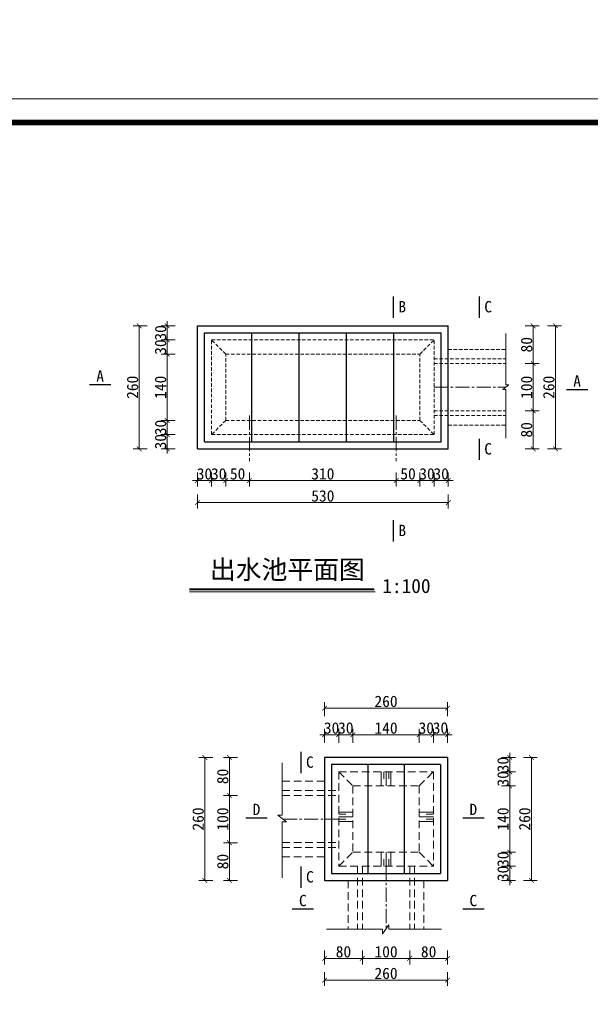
# Model space of a CAD drawing. Extents: x -13074 to 1448651, y 3648755 to 8081248.
# Tile 90 of 173: x 560234 to 560355, y 3858591 to 3858799. Entities that reach past the tile are written whole.
import ezdxf

# ---------------------------------------------------------------- set-up
doc = ezdxf.new("R2010")
doc.units = 0
doc.header["$PDMODE"] = 32
doc.header["$PDSIZE"] = 0.2
doc.linetypes.add('CENTER2', pattern=[1.125, 0.75, -0.125, 0.125, -0.125])
doc.linetypes.add('HIDDEN2', pattern=[0.1875, 0.125, -0.0625])
doc.layers.get('0').update_dxf_attribs({"linetype": 'CONTINUOUS'})
doc.layers.get('Defpoints').update_dxf_attribs({"linetype": 'CONTINUOUS'})
for name, color, linetype, lineweight in [('0.09标注线', 3, 'CONTINUOUS', 9), ('0.13填充', 8, 'CONTINUOUS', 9), ('0.15虚线', 1, 'HIDDEN2', 15), ('0.30粗线', 7, 'CONTINUOUS', 30), ('SHEET', 1, 'CONTINUOUS', 15), ('文字', 7, 'CONTINUOUS', 15), ('新建路', 7, 'CONTINUOUS', 40), ('细实线', 3, 'CONTINUOUS', 20)]:
    doc.layers.add(name, color=color, linetype=linetype, lineweight=lineweight)
doc.layers.add('PUB_DIM', color=3, linetype='CONTINUOUS')
doc.styles.add('-仿宋_GB2312', font='FangSong_GB2312.ttf')
doc.styles.add('TSSD_Dimension', font='tssdeng.shx', dxfattribs={"width": 0.7, "bigfont": '1hztxt.shx'})
doc.dimstyles.new('TSSD_100_100', dxfattribs={"dimtxt": 300, "dimasz": 100, "dimexe": 100, "dimexo": 250, "dimgap": 100, "dimtad": 1, "dimdec": 0, "dimzin": 0, "dimdsep": 46, "dimtxsty": 'TSSD_Dimension', "dimblk": 'ARCHTICK', "dimcen": 0, "dimdle": 100, "dimclrt": 7, "dimadec": 0, "dimazin": 0, "dimtfac": 1, "dimtdec": 0, "dimtix": 1, "dimtmove": 2, "dimatfit": 3, "dimfxl": 1, "dimtolj": 1, "dimtzin": 0, "dimarcsym": 0})
doc.dimstyles.new('zzzz STANDARD', dxfattribs={"dimtxt": 2.3, "dimasz": 1, "dimexe": 1.25, "dimexo": 1.5, "dimgap": 0.2, "dimtad": 1, "dimdec": 0, "dimlfac": 10, "dimzin": 0, "dimdsep": 46, "dimtxsty": '-仿宋_GB2312', "dimblk": 'ARCHTICK', "dimcen": 0.09, "dimadec": 0, "dimazin": 0, "dimtfac": 1, "dimtdec": 0, "dimtix": 1, "dimtmove": 2, "dimatfit": 3, "dimfxl": 1.7, "dimfxlon": 1, "dimtolj": 1, "dimtzin": 0, "dimlwd": 9, "dimlwe": 9, "dimarcsym": 0})

# ---------------------------------------------------------------- blocks, each defined once
blk = doc.blocks.new('_ARCHTICK')
at = {"color": 0, "linetype": 'ByBlock', "const_width": 0.15}
blk.add_lwpolyline([(-0.5, -0.5), (0.5, 0.5)], dxfattribs=at)
blk = doc.blocks.new('*D2038')
at = {"layer": 'Defpoints', "color": 0, "linetype": 'Continuous', "lineweight": 13}
for p in [(560275.02, 3858714.5, -0.5), (560272.02, 3858708.5, -0.5), (560275.02, 3858701.79)]:
    blk.add_point(p, dxfattribs=at)
at = {"layer": '新建路', "color": 0, "linetype": 'Continuous', "lineweight": 9}
for p, q in [((560272.02, 3858703.49), (560272.02, 3858700.54)), ((560275.02, 3858703.49), (560275.02, 3858700.54)), ((560272.02, 3858701.79), (560271.02, 3858701.79)), ((560272.02, 3858701.79), (560275.02, 3858701.79)), ((560275.02, 3858701.79), (560276.02, 3858701.79))]:
    blk.add_line(p, q, dxfattribs=at)
blk.add_blockref('_ARCHTICK', (560272.02, 3858701.79), dxfattribs=at)
at = {"layer": '新建路', "color": 0, "linetype": 'Continuous', "lineweight": 9, "rotation": 180}
blk.add_blockref('_ARCHTICK', (560275.02, 3858701.79), dxfattribs=at)
at = {"layer": '新建路', "color": 0, "linetype": 'Continuous', "lineweight": 13, "insert": (560273.52, 3858703.19), "char_height": 2.4, "attachment_point": 5, "style": '-仿宋_GB2312'}
blk.add_mtext('\\A1;30', dxfattribs=at)
blk = doc.blocks.new('*D2039')
at = {"layer": 'Defpoints', "color": 0, "linetype": 'Continuous', "lineweight": 13}
for p in [(560275.02, 3858714.5, -0.5), (560278.02, 3858711.5, -0.5), (560278.02, 3858701.79)]:
    blk.add_point(p, dxfattribs=at)
at = {"layer": '新建路', "color": 0, "linetype": 'Continuous', "lineweight": 9}
for p, q in [((560275.02, 3858703.49), (560275.02, 3858700.54)), ((560278.02, 3858703.49), (560278.02, 3858700.54)), ((560275.02, 3858701.79), (560274.02, 3858701.79)), ((560275.02, 3858701.79), (560278.02, 3858701.79)), ((560278.02, 3858701.79), (560279.02, 3858701.79))]:
    blk.add_line(p, q, dxfattribs=at)
blk.add_blockref('_ARCHTICK', (560275.02, 3858701.79), dxfattribs=at)
at = {"layer": '新建路', "color": 0, "linetype": 'Continuous', "lineweight": 9, "rotation": 180}
blk.add_blockref('_ARCHTICK', (560278.02, 3858701.79), dxfattribs=at)
at = {"layer": '新建路', "color": 0, "linetype": 'Continuous', "lineweight": 13, "insert": (560276.52, 3858703.19), "char_height": 2.4, "attachment_point": 5, "style": '-仿宋_GB2312'}
blk.add_mtext('\\A1;30', dxfattribs=at)
blk = doc.blocks.new('*D2043')
at = {"layer": 'Defpoints', "color": 0, "linetype": 'Continuous', "lineweight": 13}
for p in [(560322.02, 3858714.5, -0.5), (560319.02, 3858711.5, -0.5), (560322.02, 3858701.79)]:
    blk.add_point(p, dxfattribs=at)
at = {"layer": '新建路', "color": 0, "linetype": 'Continuous', "lineweight": 9}
for p, q in [((560319.02, 3858703.49), (560319.02, 3858700.54)), ((560322.02, 3858703.49), (560322.02, 3858700.54)), ((560319.02, 3858701.79), (560318.02, 3858701.79)), ((560319.02, 3858701.79), (560322.02, 3858701.79)), ((560322.02, 3858701.79), (560323.02, 3858701.79))]:
    blk.add_line(p, q, dxfattribs=at)
blk.add_blockref('_ARCHTICK', (560319.02, 3858701.79), dxfattribs=at)
at = {"layer": '新建路', "color": 0, "linetype": 'Continuous', "lineweight": 9, "rotation": 180}
blk.add_blockref('_ARCHTICK', (560322.02, 3858701.79), dxfattribs=at)
at = {"layer": '新建路', "color": 0, "linetype": 'Continuous', "lineweight": 13, "insert": (560320.52, 3858703.19), "char_height": 2.4, "attachment_point": 5, "style": '-仿宋_GB2312'}
blk.add_mtext('\\A1;30', dxfattribs=at)
blk = doc.blocks.new('*D2044')
at = {"layer": 'Defpoints', "color": 0, "linetype": 'Continuous', "lineweight": 13}
for p in [(560322.02, 3858714.5, -0.5), (560325.02, 3858708.5, -0.5), (560325.02, 3858701.79)]:
    blk.add_point(p, dxfattribs=at)
at = {"layer": '新建路', "color": 0, "linetype": 'Continuous', "lineweight": 9}
for p, q in [((560322.02, 3858703.49), (560322.02, 3858700.54)), ((560325.02, 3858703.49), (560325.02, 3858700.54)), ((560322.02, 3858701.79), (560321.02, 3858701.79)), ((560322.02, 3858701.79), (560325.02, 3858701.79)), ((560325.02, 3858701.79), (560326.02, 3858701.79))]:
    blk.add_line(p, q, dxfattribs=at)
blk.add_blockref('_ARCHTICK', (560322.02, 3858701.79), dxfattribs=at)
at = {"layer": '新建路', "color": 0, "linetype": 'Continuous', "lineweight": 9, "rotation": 180}
blk.add_blockref('_ARCHTICK', (560325.02, 3858701.79), dxfattribs=at)
at = {"layer": '新建路', "color": 0, "linetype": 'Continuous', "lineweight": 13, "insert": (560323.52, 3858703.19), "char_height": 2.4, "attachment_point": 5, "style": '-仿宋_GB2312'}
blk.add_mtext('\\A1;30', dxfattribs=at)
blk = doc.blocks.new('*D2045')
at = {"layer": 'Defpoints', "color": 0, "linetype": 'Continuous', "lineweight": 13}
for p in [(560272.02, 3858708.5, -0.5), (560325.02, 3858708.5, -0.5), (560272.02, 3858697.12)]:
    blk.add_point(p, dxfattribs=at)
at = {"layer": '新建路', "color": 0, "linetype": 'Continuous', "lineweight": 9}
for p, q in [((560272.02, 3858698.82), (560272.02, 3858695.87)), ((560325.02, 3858698.82), (560325.02, 3858695.87)), ((560325.02, 3858697.12), (560272.02, 3858697.12))]:
    blk.add_line(p, q, dxfattribs=at)
at = {"layer": '新建路', "color": 0, "linetype": 'Continuous', "lineweight": 9, "rotation": 180}
blk.add_blockref('_ARCHTICK', (560272.02, 3858697.12), dxfattribs=at)
at = {"layer": '新建路', "color": 0, "linetype": 'Continuous', "lineweight": 9}
blk.add_blockref('_ARCHTICK', (560325.02, 3858697.12), dxfattribs=at)
at = {"layer": '新建路', "color": 0, "linetype": 'Continuous', "lineweight": 13, "insert": (560298.52, 3858698.52), "char_height": 2.4, "attachment_point": 5, "style": '-仿宋_GB2312'}
blk.add_mtext('\\A1;530', dxfattribs=at)
blk = doc.blocks.new('*D2046')
at = {"layer": 'Defpoints', "color": 0, "linetype": 'Continuous', "lineweight": 13}
for p in [(560265.65, 3858711.5), (560278.02, 3858711.5, -0.5), (560272.02, 3858708.5, -0.5)]:
    blk.add_point(p, dxfattribs=at)
at = {"layer": '新建路', "color": 0, "linetype": 'Continuous', "lineweight": 9}
for p, q in [((560265.65, 3858711.5), (560265.65, 3858712.5)), ((560267.34, 3858711.5), (560264.4, 3858711.5)), ((560265.65, 3858708.5), (560265.65, 3858711.5)), ((560267.34, 3858708.5), (560264.4, 3858708.5)), ((560265.65, 3858708.5), (560265.65, 3858707.5))]:
    blk.add_line(p, q, dxfattribs=at)
for p, rotation in [((560265.65, 3858711.5), 270), ((560265.65, 3858708.5), 90)]:
    blk.add_blockref('_ARCHTICK', p, dxfattribs=dict(at, rotation=rotation))
at = {"layer": '新建路', "color": 0, "linetype": 'Continuous', "lineweight": 13, "insert": (560264.25, 3858710), "char_height": 2.4, "attachment_point": 5, "rotation": 90, "style": '-仿宋_GB2312'}
blk.add_mtext('\\A1;30', dxfattribs=at)
blk = doc.blocks.new('*D2047')
at = {"layer": 'Defpoints', "color": 0, "linetype": 'Continuous', "lineweight": 13}
for p in [(560265.65, 3858714.5), (560275.02, 3858714.5, -0.5), (560278.02, 3858711.5, -0.5)]:
    blk.add_point(p, dxfattribs=at)
at = {"layer": '新建路', "color": 0, "linetype": 'Continuous', "lineweight": 9}
for p, q in [((560267.34, 3858714.5), (560264.4, 3858714.5)), ((560265.65, 3858714.5), (560265.65, 3858715.5)), ((560265.65, 3858711.5), (560265.65, 3858714.5)), ((560267.34, 3858711.5), (560264.4, 3858711.5)), ((560265.65, 3858711.5), (560265.65, 3858710.5))]:
    blk.add_line(p, q, dxfattribs=at)
for p, rotation in [((560265.65, 3858714.5), 270), ((560265.65, 3858711.5), 90)]:
    blk.add_blockref('_ARCHTICK', p, dxfattribs=dict(at, rotation=rotation))
at = {"layer": '新建路', "color": 0, "linetype": 'Continuous', "lineweight": 13, "insert": (560264.25, 3858713), "char_height": 2.4, "attachment_point": 5, "rotation": 90, "style": '-仿宋_GB2312'}
blk.add_mtext('\\A1;30', dxfattribs=at)
blk = doc.blocks.new('*D2049')
at = {"layer": 'Defpoints', "color": 0, "linetype": 'Continuous', "lineweight": 13}
for p in [(560265.65, 3858731.5), (560278.02, 3858731.5, -0.5), (560275.02, 3858728.5, -0.5)]:
    blk.add_point(p, dxfattribs=at)
at = {"layer": '新建路', "color": 0, "linetype": 'Continuous', "lineweight": 9}
for p, q in [((560267.34, 3858731.5), (560264.4, 3858731.5)), ((560265.65, 3858731.5), (560265.65, 3858732.5)), ((560265.65, 3858728.5), (560265.65, 3858731.5)), ((560267.34, 3858728.5), (560264.4, 3858728.5)), ((560265.65, 3858728.5), (560265.65, 3858727.5))]:
    blk.add_line(p, q, dxfattribs=at)
for p, rotation in [((560265.65, 3858731.5), 270), ((560265.65, 3858728.5), 90)]:
    blk.add_blockref('_ARCHTICK', p, dxfattribs=dict(at, rotation=rotation))
at = {"layer": '新建路', "color": 0, "linetype": 'Continuous', "lineweight": 13, "insert": (560264.25, 3858730), "char_height": 2.4, "attachment_point": 5, "rotation": 90, "style": '-仿宋_GB2312'}
blk.add_mtext('\\A1;30', dxfattribs=at)
blk = doc.blocks.new('*D2050')
at = {"layer": 'Defpoints', "color": 0, "linetype": 'Continuous', "lineweight": 13}
for p in [(560265.65, 3858734.5), (560272.02, 3858734.5, -0.5), (560278.02, 3858731.5, -0.5)]:
    blk.add_point(p, dxfattribs=at)
at = {"layer": '新建路', "color": 0, "linetype": 'Continuous', "lineweight": 9}
for p, q in [((560265.65, 3858734.5), (560265.65, 3858735.5)), ((560267.34, 3858734.5), (560264.4, 3858734.5)), ((560265.65, 3858731.5), (560265.65, 3858734.5)), ((560267.34, 3858731.5), (560264.4, 3858731.5)), ((560265.65, 3858731.5), (560265.65, 3858730.5))]:
    blk.add_line(p, q, dxfattribs=at)
for p, rotation in [((560265.65, 3858734.5), 270), ((560265.65, 3858731.5), 90)]:
    blk.add_blockref('_ARCHTICK', p, dxfattribs=dict(at, rotation=rotation))
at = {"layer": '新建路', "color": 0, "linetype": 'Continuous', "lineweight": 13, "insert": (560264.25, 3858733), "char_height": 2.4, "attachment_point": 5, "rotation": 90, "style": '-仿宋_GB2312'}
blk.add_mtext('\\A1;30', dxfattribs=at)
blk = doc.blocks.new('*D2051')
at = {"layer": 'Defpoints', "color": 0, "linetype": 'Continuous', "lineweight": 13}
for p in [(560272.02, 3858734.5, -0.5), (560259.73, 3858708.5), (560272.02, 3858708.5, -0.5)]:
    blk.add_point(p, dxfattribs=at)
at = {"layer": '新建路', "color": 0, "linetype": 'Continuous', "lineweight": 9}
for p, q in [((560261.43, 3858734.5), (560258.48, 3858734.5)), ((560259.73, 3858734.5), (560259.73, 3858708.5)), ((560261.43, 3858708.5), (560258.48, 3858708.5))]:
    blk.add_line(p, q, dxfattribs=at)
for p, rotation in [((560259.73, 3858734.5), 90), ((560259.73, 3858708.5), 270)]:
    blk.add_blockref('_ARCHTICK', p, dxfattribs=dict(at, rotation=rotation))
at = {"layer": '新建路', "color": 0, "linetype": 'Continuous', "lineweight": 13, "insert": (560258.33, 3858721.5), "char_height": 2.4, "attachment_point": 5, "rotation": 90, "style": '-仿宋_GB2312'}
blk.add_mtext('\\A1;260', dxfattribs=at)
blk = doc.blocks.new('*D2052')
at = {"layer": 'Defpoints', "color": 0, "linetype": 'Continuous', "lineweight": 13}
for p in [(560325.02, 3858734.5, -0.5), (560325.02, 3858726.5, -0.5), (560342.97, 3858726.5)]:
    blk.add_point(p, dxfattribs=at)
at = {"layer": '新建路', "color": 0, "linetype": 'Continuous', "lineweight": 9}
for p, q in [((560341.27, 3858734.5), (560344.22, 3858734.5)), ((560342.97, 3858734.5), (560342.97, 3858726.5)), ((560341.27, 3858726.5), (560344.22, 3858726.5))]:
    blk.add_line(p, q, dxfattribs=at)
for p, rotation in [((560342.97, 3858734.5), 90), ((560342.97, 3858726.5), 270)]:
    blk.add_blockref('_ARCHTICK', p, dxfattribs=dict(at, rotation=rotation))
at = {"layer": '新建路', "color": 0, "linetype": 'Continuous', "lineweight": 13, "insert": (560341.57, 3858730.5), "char_height": 2.4, "attachment_point": 5, "rotation": 90, "style": '-仿宋_GB2312'}
blk.add_mtext('\\A1;80', dxfattribs=at)
blk = doc.blocks.new('*D2053')
at = {"layer": 'Defpoints', "color": 0, "linetype": 'Continuous', "lineweight": 13}
for p in [(560325.02, 3858726.5, -0.5), (560325.02, 3858716.5, -0.5), (560342.97, 3858716.5)]:
    blk.add_point(p, dxfattribs=at)
at = {"layer": '新建路', "color": 0, "linetype": 'Continuous', "lineweight": 9}
for p, q in [((560341.27, 3858726.5), (560344.22, 3858726.5)), ((560342.97, 3858726.5), (560342.97, 3858716.5)), ((560341.27, 3858716.5), (560344.22, 3858716.5))]:
    blk.add_line(p, q, dxfattribs=at)
for p, rotation in [((560342.97, 3858726.5), 90), ((560342.97, 3858716.5), 270)]:
    blk.add_blockref('_ARCHTICK', p, dxfattribs=dict(at, rotation=rotation))
at = {"layer": '新建路', "color": 0, "linetype": 'Continuous', "lineweight": 13, "insert": (560341.57, 3858721.5), "char_height": 2.4, "attachment_point": 5, "rotation": 90, "style": '-仿宋_GB2312'}
blk.add_mtext('\\A1;100', dxfattribs=at)
blk = doc.blocks.new('*D2054')
at = {"layer": 'Defpoints', "color": 0, "linetype": 'Continuous', "lineweight": 13}
for p in [(560325.02, 3858716.5, -0.5), (560325.02, 3858708.5, -0.5), (560342.97, 3858708.5)]:
    blk.add_point(p, dxfattribs=at)
at = {"layer": '新建路', "color": 0, "linetype": 'Continuous', "lineweight": 9}
for p, q in [((560341.27, 3858716.5), (560344.22, 3858716.5)), ((560342.97, 3858716.5), (560342.97, 3858708.5)), ((560341.27, 3858708.5), (560344.22, 3858708.5))]:
    blk.add_line(p, q, dxfattribs=at)
for p, rotation in [((560342.97, 3858716.5), 90), ((560342.97, 3858708.5), 270)]:
    blk.add_blockref('_ARCHTICK', p, dxfattribs=dict(at, rotation=rotation))
at = {"layer": '新建路', "color": 0, "linetype": 'Continuous', "lineweight": 13, "insert": (560341.57, 3858712.5), "char_height": 2.4, "attachment_point": 5, "rotation": 90, "style": '-仿宋_GB2312'}
blk.add_mtext('\\A1;80', dxfattribs=at)
blk = doc.blocks.new('*D2217')
at = {"layer": 'Defpoints', "color": 0, "linetype": 'Continuous', "lineweight": 13}
for p in [(560298.87, 3858643.25, 0.06), (560278.78, 3858635.25), (560298.87, 3858635.25, 0.06)]:
    blk.add_point(p, dxfattribs=at)
at = {"layer": '新建路', "color": 0, "linetype": 'Continuous', "lineweight": 9}
for p, q in [((560280.48, 3858643.25), (560277.53, 3858643.25)), ((560278.78, 3858643.25), (560278.78, 3858635.25)), ((560280.48, 3858635.25), (560277.53, 3858635.25))]:
    blk.add_line(p, q, dxfattribs=at)
for p, rotation in [((560278.78, 3858643.25), 90), ((560278.78, 3858635.25), 270)]:
    blk.add_blockref('_ARCHTICK', p, dxfattribs=dict(at, rotation=rotation))
at = {"layer": '新建路', "color": 0, "linetype": 'Continuous', "lineweight": 13, "insert": (560277.38, 3858639.25), "char_height": 2.4, "attachment_point": 5, "rotation": 90, "style": '-仿宋_GB2312'}
blk.add_mtext('\\A1;80', dxfattribs=at)
blk = doc.blocks.new('*D2218')
at = {"layer": 'Defpoints', "color": 0, "linetype": 'Continuous', "lineweight": 13}
for p in [(560298.87, 3858635.25, 0.06), (560278.78, 3858625.25), (560298.87, 3858625.25, 0.06)]:
    blk.add_point(p, dxfattribs=at)
at = {"layer": '新建路', "color": 0, "linetype": 'Continuous', "lineweight": 9}
for p, q in [((560280.48, 3858635.25), (560277.53, 3858635.25)), ((560278.78, 3858635.25), (560278.78, 3858625.25)), ((560280.48, 3858625.25), (560277.53, 3858625.25))]:
    blk.add_line(p, q, dxfattribs=at)
for p, rotation in [((560278.78, 3858635.25), 90), ((560278.78, 3858625.25), 270)]:
    blk.add_blockref('_ARCHTICK', p, dxfattribs=dict(at, rotation=rotation))
at = {"layer": '新建路', "color": 0, "linetype": 'Continuous', "lineweight": 13, "insert": (560277.38, 3858630.25), "char_height": 2.4, "attachment_point": 5, "rotation": 90, "style": '-仿宋_GB2312'}
blk.add_mtext('\\A1;100', dxfattribs=at)
blk = doc.blocks.new('*D2219')
at = {"layer": 'Defpoints', "color": 0, "linetype": 'Continuous', "lineweight": 13}
for p in [(560298.87, 3858625.25, 0.06), (560278.78, 3858617.25), (560298.87, 3858617.25, 0.06)]:
    blk.add_point(p, dxfattribs=at)
at = {"layer": '新建路', "color": 0, "linetype": 'Continuous', "lineweight": 9}
for p, q in [((560280.48, 3858625.25), (560277.53, 3858625.25)), ((560278.78, 3858625.25), (560278.78, 3858617.25)), ((560280.48, 3858617.25), (560277.53, 3858617.25))]:
    blk.add_line(p, q, dxfattribs=at)
for p, rotation in [((560278.78, 3858625.25), 90), ((560278.78, 3858617.25), 270)]:
    blk.add_blockref('_ARCHTICK', p, dxfattribs=dict(at, rotation=rotation))
at = {"layer": '新建路', "color": 0, "linetype": 'Continuous', "lineweight": 13, "insert": (560277.38, 3858621.25), "char_height": 2.4, "attachment_point": 5, "rotation": 90, "style": '-仿宋_GB2312'}
blk.add_mtext('\\A1;80', dxfattribs=at)
blk = doc.blocks.new('*D2224')
at = {"layer": 'Defpoints', "color": 0, "linetype": 'Continuous', "lineweight": 13}
for p in [(560298.87, 3858617.25, 0.06), (560324.87, 3858617.25, 0.06), (560298.87, 3858596.21)]:
    blk.add_point(p, dxfattribs=at)
at = {"layer": '新建路', "color": 0, "linetype": 'Continuous', "lineweight": 9}
for p, q in [((560298.87, 3858597.91), (560298.87, 3858594.96)), ((560324.87, 3858597.91), (560324.87, 3858594.96)), ((560324.87, 3858596.21), (560298.87, 3858596.21))]:
    blk.add_line(p, q, dxfattribs=at)
at = {"layer": '新建路', "color": 0, "linetype": 'Continuous', "lineweight": 9, "rotation": 180}
blk.add_blockref('_ARCHTICK', (560298.87, 3858596.21), dxfattribs=at)
at = {"layer": '新建路', "color": 0, "linetype": 'Continuous', "lineweight": 9}
blk.add_blockref('_ARCHTICK', (560324.87, 3858596.21), dxfattribs=at)
at = {"layer": '新建路', "color": 0, "linetype": 'Continuous', "lineweight": 13, "insert": (560311.87, 3858597.61), "char_height": 2.4, "attachment_point": 5, "style": '-仿宋_GB2312'}
blk.add_mtext('\\A1;260', dxfattribs=at)
blk = doc.blocks.new('*D2239')
at = {"layer": 'Defpoints', "color": 0, "linetype": 'Continuous', "lineweight": 13}
for p in [(560301.87, 3858648.07), (560298.87, 3858643.25, 0.06), (560301.87, 3858640.25, 0.06)]:
    blk.add_point(p, dxfattribs=at)
at = {"layer": '新建路', "color": 0, "linetype": 'Continuous', "lineweight": 9}
for p, q in [((560298.87, 3858648.07), (560297.87, 3858648.07)), ((560298.87, 3858646.37), (560298.87, 3858649.32)), ((560298.87, 3858648.07), (560301.87, 3858648.07)), ((560301.87, 3858646.37), (560301.87, 3858649.32)), ((560301.87, 3858648.07), (560302.87, 3858648.07))]:
    blk.add_line(p, q, dxfattribs=at)
blk.add_blockref('_ARCHTICK', (560298.87, 3858648.07), dxfattribs=at)
at = {"layer": '新建路', "color": 0, "linetype": 'Continuous', "lineweight": 9, "rotation": 180}
blk.add_blockref('_ARCHTICK', (560301.87, 3858648.07), dxfattribs=at)
at = {"layer": '新建路', "color": 0, "linetype": 'Continuous', "lineweight": 13, "insert": (560300.37, 3858649.47), "char_height": 2.4, "attachment_point": 5, "style": '-仿宋_GB2312'}
blk.add_mtext('\\A1;30', dxfattribs=at)
blk = doc.blocks.new('*D2240')
at = {"layer": 'Defpoints', "color": 0, "linetype": 'Continuous', "lineweight": 13}
for p in [(560304.87, 3858648.07), (560301.87, 3858640.25, 0.06), (560304.87, 3858637.25, 0.06)]:
    blk.add_point(p, dxfattribs=at)
at = {"layer": '新建路', "color": 0, "linetype": 'Continuous', "lineweight": 9}
for p, q in [((560301.87, 3858648.07), (560300.87, 3858648.07)), ((560301.87, 3858646.37), (560301.87, 3858649.32)), ((560301.87, 3858648.07), (560304.87, 3858648.07)), ((560304.87, 3858646.37), (560304.87, 3858649.32)), ((560304.87, 3858648.07), (560305.87, 3858648.07))]:
    blk.add_line(p, q, dxfattribs=at)
blk.add_blockref('_ARCHTICK', (560301.87, 3858648.07), dxfattribs=at)
at = {"layer": '新建路', "color": 0, "linetype": 'Continuous', "lineweight": 9, "rotation": 180}
blk.add_blockref('_ARCHTICK', (560304.87, 3858648.07), dxfattribs=at)
at = {"layer": '新建路', "color": 0, "linetype": 'Continuous', "lineweight": 13, "insert": (560303.37, 3858649.47), "char_height": 2.4, "attachment_point": 5, "style": '-仿宋_GB2312'}
blk.add_mtext('\\A1;30', dxfattribs=at)
blk = doc.blocks.new('*D2242')
at = {"layer": 'Defpoints', "color": 0, "linetype": 'Continuous', "lineweight": 13}
for p in [(560321.87, 3858648.07), (560321.87, 3858640.25, 0.06), (560318.87, 3858637.25, 0.06)]:
    blk.add_point(p, dxfattribs=at)
at = {"layer": '新建路', "color": 0, "linetype": 'Continuous', "lineweight": 9}
for p, q in [((560318.87, 3858648.07), (560317.87, 3858648.07)), ((560318.87, 3858646.37), (560318.87, 3858649.32)), ((560318.87, 3858648.07), (560321.87, 3858648.07)), ((560321.87, 3858646.37), (560321.87, 3858649.32)), ((560321.87, 3858648.07), (560322.87, 3858648.07))]:
    blk.add_line(p, q, dxfattribs=at)
blk.add_blockref('_ARCHTICK', (560318.87, 3858648.07), dxfattribs=at)
at = {"layer": '新建路', "color": 0, "linetype": 'Continuous', "lineweight": 9, "rotation": 180}
blk.add_blockref('_ARCHTICK', (560321.87, 3858648.07), dxfattribs=at)
at = {"layer": '新建路', "color": 0, "linetype": 'Continuous', "lineweight": 13, "insert": (560320.37, 3858649.47), "char_height": 2.4, "attachment_point": 5, "style": '-仿宋_GB2312'}
blk.add_mtext('\\A1;30', dxfattribs=at)
blk = doc.blocks.new('*D2243')
at = {"layer": 'Defpoints', "color": 0, "linetype": 'Continuous', "lineweight": 13}
for p in [(560324.87, 3858648.07), (560324.87, 3858643.25, 0.06), (560321.87, 3858640.25, 0.06)]:
    blk.add_point(p, dxfattribs=at)
at = {"layer": '新建路', "color": 0, "linetype": 'Continuous', "lineweight": 9}
for p, q in [((560321.87, 3858648.07), (560320.87, 3858648.07)), ((560321.87, 3858646.37), (560321.87, 3858649.32)), ((560321.87, 3858648.07), (560324.87, 3858648.07)), ((560324.87, 3858646.37), (560324.87, 3858649.32)), ((560324.87, 3858648.07), (560325.87, 3858648.07))]:
    blk.add_line(p, q, dxfattribs=at)
blk.add_blockref('_ARCHTICK', (560321.87, 3858648.07), dxfattribs=at)
at = {"layer": '新建路', "color": 0, "linetype": 'Continuous', "lineweight": 9, "rotation": 180}
blk.add_blockref('_ARCHTICK', (560324.87, 3858648.07), dxfattribs=at)
at = {"layer": '新建路', "color": 0, "linetype": 'Continuous', "lineweight": 13, "insert": (560323.37, 3858649.47), "char_height": 2.4, "attachment_point": 5, "style": '-仿宋_GB2312'}
blk.add_mtext('\\A1;30', dxfattribs=at)
blk = doc.blocks.new('*D2244')
at = {"layer": 'Defpoints', "color": 0, "linetype": 'Continuous', "lineweight": 13}
for p in [(560298.87, 3858653.7), (560298.87, 3858643.25, 0.06), (560324.87, 3858643.25, 0.06)]:
    blk.add_point(p, dxfattribs=at)
at = {"layer": '新建路', "color": 0, "linetype": 'Continuous', "lineweight": 9}
for p, q in [((560298.87, 3858652), (560298.87, 3858654.95)), ((560324.87, 3858653.7), (560298.87, 3858653.7)), ((560324.87, 3858652), (560324.87, 3858654.95))]:
    blk.add_line(p, q, dxfattribs=at)
at = {"layer": '新建路', "color": 0, "linetype": 'Continuous', "lineweight": 9, "rotation": 180}
blk.add_blockref('_ARCHTICK', (560298.87, 3858653.7), dxfattribs=at)
at = {"layer": '新建路', "color": 0, "linetype": 'Continuous', "lineweight": 9}
blk.add_blockref('_ARCHTICK', (560324.87, 3858653.7), dxfattribs=at)
at = {"layer": '新建路', "color": 0, "linetype": 'Continuous', "lineweight": 13, "insert": (560311.87, 3858655.1), "char_height": 2.4, "attachment_point": 5, "style": '-仿宋_GB2312'}
blk.add_mtext('\\A1;260', dxfattribs=at)
blk = doc.blocks.new('*D2245')
at = {"layer": 'Defpoints', "color": 0, "linetype": 'Continuous', "lineweight": 13}
for p in [(560324.87, 3858643.25, 0.06), (560321.87, 3858640.25, 0.06), (560337.99, 3858640.25)]:
    blk.add_point(p, dxfattribs=at)
at = {"layer": '新建路', "color": 0, "linetype": 'Continuous', "lineweight": 9}
for p, q in [((560336.29, 3858643.25), (560339.24, 3858643.25)), ((560337.99, 3858643.25), (560337.99, 3858644.25)), ((560337.99, 3858643.25), (560337.99, 3858640.25)), ((560336.29, 3858640.25), (560339.24, 3858640.25)), ((560337.99, 3858640.25), (560337.99, 3858639.25))]:
    blk.add_line(p, q, dxfattribs=at)
for p, rotation in [((560337.99, 3858643.25), 270), ((560337.99, 3858640.25), 90)]:
    blk.add_blockref('_ARCHTICK', p, dxfattribs=dict(at, rotation=rotation))
at = {"layer": '新建路', "color": 0, "linetype": 'Continuous', "lineweight": 13, "insert": (560336.59, 3858641.75), "char_height": 2.4, "attachment_point": 5, "rotation": 90, "style": '-仿宋_GB2312'}
blk.add_mtext('\\A1;30', dxfattribs=at)
blk = doc.blocks.new('*D2246')
at = {"layer": 'Defpoints', "color": 0, "linetype": 'Continuous', "lineweight": 13}
for p in [(560321.87, 3858640.25, 0.06), (560318.87, 3858637.25, 0.06), (560337.99, 3858637.25)]:
    blk.add_point(p, dxfattribs=at)
at = {"layer": '新建路', "color": 0, "linetype": 'Continuous', "lineweight": 9}
for p, q in [((560337.99, 3858640.25), (560337.99, 3858641.25)), ((560336.29, 3858640.25), (560339.24, 3858640.25)), ((560337.99, 3858640.25), (560337.99, 3858637.25)), ((560336.29, 3858637.25), (560339.24, 3858637.25)), ((560337.99, 3858637.25), (560337.99, 3858636.25))]:
    blk.add_line(p, q, dxfattribs=at)
for p, rotation in [((560337.99, 3858640.25), 270), ((560337.99, 3858637.25), 90)]:
    blk.add_blockref('_ARCHTICK', p, dxfattribs=dict(at, rotation=rotation))
at = {"layer": '新建路', "color": 0, "linetype": 'Continuous', "lineweight": 13, "insert": (560336.59, 3858638.75), "char_height": 2.4, "attachment_point": 5, "rotation": 90, "style": '-仿宋_GB2312'}
blk.add_mtext('\\A1;30', dxfattribs=at)
blk = doc.blocks.new('*D2247')
at = {"layer": 'Defpoints', "color": 0, "linetype": 'Continuous', "lineweight": 13}
for p in [(560318.87, 3858637.25, 0.06), (560318.87, 3858623.25, 0.06), (560337.99, 3858623.25)]:
    blk.add_point(p, dxfattribs=at)
at = {"layer": '新建路', "color": 0, "linetype": 'Continuous', "lineweight": 9}
for p, q in [((560336.29, 3858637.25), (560339.24, 3858637.25)), ((560337.99, 3858637.25), (560337.99, 3858623.25)), ((560336.29, 3858623.25), (560339.24, 3858623.25))]:
    blk.add_line(p, q, dxfattribs=at)
for p, rotation in [((560337.99, 3858637.25), 90), ((560337.99, 3858623.25), 270)]:
    blk.add_blockref('_ARCHTICK', p, dxfattribs=dict(at, rotation=rotation))
at = {"layer": '新建路', "color": 0, "linetype": 'Continuous', "lineweight": 13, "insert": (560336.59, 3858630.25), "char_height": 2.4, "attachment_point": 5, "rotation": 90, "style": '-仿宋_GB2312'}
blk.add_mtext('\\A1;140', dxfattribs=at)
blk = doc.blocks.new('*D2248')
at = {"layer": 'Defpoints', "color": 0, "linetype": 'Continuous', "lineweight": 13}
for p in [(560318.87, 3858623.25, 0.06), (560321.87, 3858620.25, 0.06), (560337.99, 3858620.25)]:
    blk.add_point(p, dxfattribs=at)
at = {"layer": '新建路', "color": 0, "linetype": 'Continuous', "lineweight": 9}
for p, q in [((560336.29, 3858623.25), (560339.24, 3858623.25)), ((560337.99, 3858623.25), (560337.99, 3858624.25)), ((560337.99, 3858623.25), (560337.99, 3858620.25)), ((560336.29, 3858620.25), (560339.24, 3858620.25)), ((560337.99, 3858620.25), (560337.99, 3858619.25))]:
    blk.add_line(p, q, dxfattribs=at)
for p, rotation in [((560337.99, 3858623.25), 270), ((560337.99, 3858620.25), 90)]:
    blk.add_blockref('_ARCHTICK', p, dxfattribs=dict(at, rotation=rotation))
at = {"layer": '新建路', "color": 0, "linetype": 'Continuous', "lineweight": 13, "insert": (560336.59, 3858621.75), "char_height": 2.4, "attachment_point": 5, "rotation": 90, "style": '-仿宋_GB2312'}
blk.add_mtext('\\A1;30', dxfattribs=at)
blk = doc.blocks.new('*D2249')
at = {"layer": 'Defpoints', "color": 0, "linetype": 'Continuous', "lineweight": 13}
for p in [(560321.87, 3858620.25, 0.06), (560324.87, 3858617.25, 0.06), (560337.99, 3858617.25)]:
    blk.add_point(p, dxfattribs=at)
at = {"layer": '新建路', "color": 0, "linetype": 'Continuous', "lineweight": 9}
for p, q in [((560336.29, 3858620.25), (560339.24, 3858620.25)), ((560337.99, 3858620.25), (560337.99, 3858621.25)), ((560337.99, 3858620.25), (560337.99, 3858617.25)), ((560336.29, 3858617.25), (560339.24, 3858617.25)), ((560337.99, 3858617.25), (560337.99, 3858616.25))]:
    blk.add_line(p, q, dxfattribs=at)
for p, rotation in [((560337.99, 3858620.25), 270), ((560337.99, 3858617.25), 90)]:
    blk.add_blockref('_ARCHTICK', p, dxfattribs=dict(at, rotation=rotation))
at = {"layer": '新建路', "color": 0, "linetype": 'Continuous', "lineweight": 13, "insert": (560336.59, 3858618.75), "char_height": 2.4, "attachment_point": 5, "rotation": 90, "style": '-仿宋_GB2312'}
blk.add_mtext('\\A1;30', dxfattribs=at)
blk = doc.blocks.new('*D1656')
at = {"layer": 'Defpoints', "color": 0, "lineweight": 13}
for p in [(795706, 267581), (795535, 266220), (795733, 266164), (795134, 265865), (795134, 265865)]:
    blk.add_point(p, dxfattribs=at)
at = {"layer": 'PUB_DIM', "color": 0, "lineweight": -2}
blk.add_arc((795134, 265865), 536, 26.5651, 71.5651, dxfattribs=at)
at = {"layer": 'PUB_DIM', "color": 0, "lineweight": -2, "xscale": 100, "yscale": 100, "zscale": 100}
for p, rotation in [((795303, 266373), 161.5650511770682), ((795614, 266104), 296.5650511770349)]:
    blk.add_blockref('_ARCHTICK', p, dxfattribs=dict(at, rotation=rotation))
blk = doc.blocks.new('123')
at = {"layer": 'PUB_DIM', "color": 7}
dim = blk.add_angular_dim_2l(base=(795535.2, 266220.4), line1=((795732.5, 266163.8), (795133.8, 265864.5)), line2=((795133.8, 265864.5), (795706, 267580.9)), text=' ', dimstyle='TSSD_100_100', dxfattribs=at)
dim.commit()
dim.dimension.update_dxf_attribs({"geometry": '*D1656', "text_midpoint": (426562.1, 722353.3)})

msp = doc.modelspace()

# ---------------------------------------------------------------- linework, layer by layer
at = {"layer": '0.09标注线', "linetype": 'Continuous', "lineweight": 13}
for p, q in [((560337.162, 3858722.017), (560337.162, 3858732.883)), ((560337.162, 3858710.779), (560337.162, 3858721.062)), ((560289.924, 3858631.04), (560289.924, 3858642.131)), ((560310.857, 3858640.251, 0.06), (560310.857, 3858637.251, 0.06)), ((560311.415, 3858640.251, 0.06), (560311.415, 3858638.751, 0.06)), ((560311.875, 3858640.251, 0.06), (560311.875, 3858637.251, 0.06)), ((560312.433, 3858640.251, 0.06), (560312.433, 3858638.751, 0.06)), ((560312.893, 3858640.251, 0.06), (560312.893, 3858637.251, 0.06)), ((560301.875, 3858631.728, 0.06), (560304.875, 3858631.728, 0.06)), ((560301.875, 3858631.268, 0.06), (560303.375, 3858631.268, 0.06)), ((560301.875, 3858630.71, 0.06), (560304.875, 3858630.71, 0.06)), ((560321.875, 3858631.728, 0.06), (560318.875, 3858631.728, 0.06)), ((560321.875, 3858630.71, 0.06), (560318.875, 3858630.71, 0.06)), ((560321.875, 3858631.268, 0.06), (560320.375, 3858631.268, 0.06)), ((560289.924, 3858617.83), (560289.924, 3858629.675)), ((560301.875, 3858630.251, 0.06), (560303.375, 3858630.251, 0.06)), ((560301.875, 3858629.692, 0.06), (560304.875, 3858629.692, 0.06)), ((560321.875, 3858629.692, 0.06), (560318.875, 3858629.692, 0.06)), ((560321.875, 3858630.251, 0.06), (560320.375, 3858630.251, 0.06)), ((560310.857, 3858620.251, 0.06), (560310.857, 3858623.251, 0.06)), ((560311.875, 3858620.251, 0.06), (560311.875, 3858623.251, 0.06)), ((560312.893, 3858620.251, 0.06), (560312.893, 3858623.251, 0.06)), ((560311.415, 3858620.251, 0.06), (560311.415, 3858621.751, 0.06)), ((560312.433, 3858620.251, 0.06), (560312.433, 3858621.751, 0.06)), ((560299.284, 3858606.949), (560311.129, 3858606.949)), ((560312.494, 3858606.949), (560323.585, 3858606.949))]:
    msp.add_line(p, q, dxfattribs=at)
at = {"layer": '0.09标注线', "ltscale": 0.005}
for p, q in [((560337.815, 3858722.017), (560336.51, 3858721.062)), ((560336.51, 3858721.062), (560337.162, 3858721.062)), ((560337.162, 3858722.017), (560337.815, 3858722.017)), ((560288.992, 3858631.04), (560290.856, 3858629.675)), ((560289.924, 3858631.04), (560288.992, 3858631.04)), ((560290.856, 3858629.675), (560289.924, 3858629.675)), ((560312.494, 3858607.881), (560311.129, 3858606.017)), ((560312.494, 3858606.949), (560312.494, 3858607.881)), ((560311.129, 3858606.017), (560311.129, 3858606.949))]:
    msp.add_line(p, q, dxfattribs=at)
at = {"layer": '0.09标注线', "linetype": 'Continuous', "lineweight": 13}
for p in [(560308.041, 3858641.751, 0.06), (560315.708, 3858641.751, 0.06)]:
    msp.add_point(p, dxfattribs=at)
at = {"layer": '0.13填充', "lineweight": 40, "ltscale": 0.005}
msp.add_line((560270.382, 3858678.848), (560309.387, 3858678.848), dxfattribs=at)
at = {"layer": '0.13填充', "ltscale": 0.005}
msp.add_line((560270.382, 3858678.301), (560309.571, 3858678.301), dxfattribs=at)
at = {"layer": '0.15虚线', "ltscale": 6}
for p, q in [((560275.019, 3858731.502, -0.502), (560322.019, 3858731.502, -0.502)), ((560275.019, 3858711.502, -0.502), (560275.019, 3858731.502, -0.502)), ((560278.019, 3858728.502, -0.502), (560275.019, 3858731.502, -0.502)), ((560319.019, 3858728.502, -0.502), (560322.019, 3858731.502, -0.502)), ((560322.019, 3858711.502, -0.502), (560322.019, 3858731.502, -0.502)), ((560278.019, 3858728.502, -0.502), (560319.019, 3858728.502, -0.502)), ((560278.019, 3858714.502, -0.502), (560278.019, 3858728.502, -0.502)), ((560319.019, 3858714.502, -0.502), (560319.019, 3858728.502, -0.502)), ((560325.019, 3858729.502, -0.502), (560337.162, 3858729.502, -0.502)), ((560322.019, 3858727.502, -0.502), (560337.162, 3858727.502, -0.502)), ((560322.019, 3858726.502, -0.502), (560337.162, 3858726.502, -0.502)), ((560322.019, 3858716.502, -0.502), (560337.162, 3858716.502, -0.502)), ((560278.019, 3858714.502, -0.502), (560275.019, 3858711.502, -0.502)), ((560278.019, 3858714.502, -0.502), (560319.019, 3858714.502, -0.502)), ((560319.019, 3858714.502, -0.502), (560322.019, 3858711.502, -0.502)), ((560322.019, 3858715.502, -0.502), (560337.162, 3858715.502, -0.502)), ((560325.019, 3858713.502, -0.502), (560337.162, 3858713.502, -0.502)), ((560275.019, 3858711.502, -0.502), (560322.019, 3858711.502, -0.502))]:
    msp.add_line(p, q, dxfattribs=at)
at = {"layer": '0.15虚线', "ltscale": 13}
for p, q in [((560301.875, 3858640.251, 0.06), (560301.875, 3858620.251, 0.06)), ((560301.875, 3858640.251, 0.06), (560304.875, 3858637.251, 0.06)), ((560301.875, 3858640.251, 0.06), (560321.875, 3858640.251, 0.06)), ((560318.875, 3858637.251, 0.06), (560321.875, 3858640.251, 0.06)), ((560321.875, 3858640.251, 0.06), (560321.875, 3858620.251, 0.06)), ((560289.924, 3858638.251, -0.502), (560298.875, 3858638.251, -0.502)), ((560304.875, 3858637.251, 0.06), (560304.875, 3858623.251, 0.06)), ((560304.875, 3858637.251, 0.06), (560318.875, 3858637.251, 0.06)), ((560318.875, 3858637.251, 0.06), (560318.875, 3858623.251, 0.06)), ((560289.924, 3858636.251, -0.502), (560301.875, 3858636.251, -0.502)), ((560289.924, 3858635.251, -0.502), (560301.875, 3858635.251, -0.502)), ((560289.924, 3858625.251, -0.502), (560301.875, 3858625.251, -0.502)), ((560289.924, 3858624.251, -0.502), (560301.875, 3858624.251, -0.502)), ((560301.875, 3858620.251, 0.06), (560304.875, 3858623.251, 0.06)), ((560304.875, 3858623.251, 0.06), (560318.875, 3858623.251, 0.06)), ((560318.875, 3858623.251, 0.06), (560321.875, 3858620.251, 0.06)), ((560289.924, 3858622.251, -0.502), (560298.875, 3858622.251, -0.502)), ((560301.875, 3858620.251, 0.06), (560321.875, 3858620.251, 0.06)), ((560305.875, 3858620.251, 0.06), (560305.875, 3858606.949, 0.06)), ((560306.875, 3858620.251, 0.06), (560306.875, 3858606.949, 0.06)), ((560316.875, 3858620.251, 0.06), (560316.875, 3858606.949, 0.06)), ((560317.875, 3858620.251, 0.06), (560317.875, 3858606.949, 0.06)), ((560303.875, 3858617.251, 0.06), (560303.875, 3858606.949, 0.06)), ((560319.875, 3858617.251, 0.06), (560319.875, 3858606.949, 0.06))]:
    msp.add_line(p, q, dxfattribs=at)
at = {"layer": '0.30粗线'}
for p, q in [((560313.38, 3858740.678), (560313.38, 3858736.182)), ((560331.524, 3858740.678), (560331.524, 3858736.182)), ((560272.019, 3858734.502, -0.502), (560325.019, 3858734.502, -0.502)), ((560272.019, 3858708.502, -0.502), (560272.019, 3858734.502, -0.502)), ((560273.519, 3858733.002, -0.502), (560323.519, 3858733.002, -0.502)), ((560273.519, 3858710.002, -0.502), (560273.519, 3858733.002, -0.502)), ((560283.519, 3858710.002, -0.502), (560283.519, 3858733.002, -0.502)), ((560293.519, 3858710.002, -0.502), (560293.519, 3858733.002, -0.502)), ((560303.519, 3858710.002, -0.502), (560303.519, 3858733.002, -0.502)), ((560313.519, 3858710.002, -0.502), (560313.519, 3858733.002, -0.502)), ((560323.519, 3858710.002, -0.502), (560323.519, 3858733.002, -0.502)), ((560325.019, 3858708.502, -0.502), (560325.019, 3858734.502, -0.502)), ((560249.255, 3858722.086), (560253.751, 3858722.086)), ((560350.005, 3858721.032), (560354.501, 3858721.032)), ((560273.519, 3858710.002, -0.502), (560323.519, 3858710.002, -0.502)), ((560331.524, 3858710.639), (560331.524, 3858706.143)), ((560272.019, 3858708.502, -0.502), (560325.019, 3858708.502, -0.502)), ((560313.38, 3858693.387), (560313.38, 3858688.891)), ((560293.88, 3858644.432), (560293.88, 3858639.935)), ((560298.875, 3858643.251, 0.06), (560298.875, 3858617.251, 0.06)), ((560324.875, 3858643.251, 0.06), (560298.875, 3858643.251, 0.06)), ((560324.875, 3858643.251, 0.06), (560324.875, 3858617.251, 0.06)), ((560300.375, 3858641.751, 0.06), (560300.375, 3858618.751, 0.06)), ((560323.375, 3858641.751, 0.06), (560300.375, 3858641.751, 0.06)), ((560308.041, 3858641.751, 0.06), (560308.041, 3858618.751, 0.06)), ((560315.708, 3858641.751, 0.06), (560315.708, 3858618.751, 0.06)), ((560323.375, 3858641.751, 0.06), (560323.375, 3858618.751, 0.06)), ((560282.276, 3858630.511), (560286.773, 3858630.511)), ((560328.079, 3858630.511), (560332.576, 3858630.511)), ((560293.88, 3858620.185), (560293.88, 3858615.689)), ((560300.375, 3858618.751, 0.06), (560323.375, 3858618.751, 0.06)), ((560298.875, 3858617.251, 0.06), (560324.875, 3858617.251, 0.06)), ((560292.07, 3858611.251), (560296.566, 3858611.251)), ((560328.079, 3858611.251), (560332.576, 3858611.251))]:
    msp.add_line(p, q, dxfattribs=at)
at = {"layer": 'SHEET', "color": 7}
msp.add_lwpolyline([(560610.179, 3858485.489), (560190.18, 3858485.489), (560190.18, 3858782.489), (560610.179, 3858782.489)], close=True, dxfattribs=at)
at = {"layer": 'SHEET', "color": 7, "const_width": 1.2}
msp.add_lwpolyline([(560215.18, 3858777.489), (560605.179, 3858777.489), (560605.179, 3858490.489), (560215.18, 3858490.489)], close=True, dxfattribs=at)
at = {"layer": '细实线', "color": 1, "linetype": 'CENTER2', "lineweight": 13, "ltscale": 4}
for p, q in [((560322.019, 3858721.502, -0.502), (560337.111, 3858721.502, -0.502)), ((560283.019, 3858715.502, -0.502), (560283.019, 3858705.907, -0.502)), ((560314.019, 3858715.502, -0.502), (560314.019, 3858705.907, -0.502)), ((560290.069, 3858630.251, -0.502), (560301.875, 3858630.251, -0.502)), ((560311.875, 3858620.251, 0.06), (560311.875, 3858607.035, 0.06))]:
    msp.add_line(p, q, dxfattribs=at)

# ---------------------------------------------------------------- block references
at = {"linetype": 'Continuous', "lineweight": 13, "xscale": 0.01000000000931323, "yscale": 0.009999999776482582, "zscale": 0.01}
msp.add_blockref('123', (552983.124, 3855442.078), dxfattribs=at)

# ---------------------------------------------------------------- texts
at = {"layer": '0.09标注线', "char_height": 2.4, "width": 12.60969, "attachment_point": 1, "style": '-仿宋_GB2312'}
for s, insert in [('B', (560314.475, 3858739.73)), ('C', (560332.619, 3858739.73)), ('A', (560250.665, 3858725.052)), ('A', (560351.415, 3858723.999)), ('C', (560332.619, 3858709.691)), ('B', (560314.475, 3858692.439)), ('C', (560294.974, 3858643.483)), ('D', (560283.686, 3858633.477)), ('D', (560329.49, 3858633.477)), ('C', (560294.974, 3858619.237)), ('C', (560293.48, 3858614.217)), ('C', (560329.49, 3858614.217))]:
    msp.add_mtext(s, dxfattribs=dict(at, insert=insert))
at = {"layer": '文字', "color": 7, "attachment_point": 1, "style": '-仿宋_GB2312'}
for s, insert, char_height, width in [('出水池平面图', (560274.652, 3858684.961), 4, 55.44961), ('1:100', (560311.077, 3858681.011), 3, 10.28955)]:
    msp.add_mtext(s, dxfattribs=dict(at, insert=insert, char_height=char_height, width=width))

# ---------------------------------------------------------------- dimensions: what is measured, and where the dimension line sits
at = {"layer": '新建路', "color": 3, "linetype": 'Continuous', "lineweight": 13}
for base, p1, p2, picture, middle in [((560259.73, 3858708.502), (560272.019, 3858734.502, -0.502), (560272.019, 3858708.502, -0.502), '*D2051', (560258.33, 3858721.502)), ((560265.647, 3858734.502), (560278.019, 3858731.502, -0.502), (560272.019, 3858734.502, -0.502), '*D2050', (560264.247, 3858733.002)), ((560342.971, 3858726.502), (560325.019, 3858734.502, -0.502), (560325.019, 3858726.502, -0.502), '*D2052', (560341.571, 3858730.502)), ((560265.647, 3858731.502), (560275.019, 3858728.502, -0.502), (560278.019, 3858731.502, -0.502), '*D2049', (560264.247, 3858730.002)), ((560342.971, 3858716.502), (560325.019, 3858726.502, -0.502), (560325.019, 3858716.502, -0.502), '*D2053', (560341.571, 3858721.502)), ((560342.971, 3858708.502), (560325.019, 3858716.502, -0.502), (560325.019, 3858708.502, -0.502), '*D2054', (560341.571, 3858712.502)), ((560265.647, 3858714.502), (560278.019, 3858711.502, -0.502), (560275.019, 3858714.502, -0.502), '*D2047', (560264.247, 3858713.002)), ((560265.647, 3858711.502), (560272.019, 3858708.502, -0.502), (560278.019, 3858711.502, -0.502), '*D2046', (560264.247, 3858710.002)), ((560278.78, 3858635.251), (560298.875, 3858643.251, 0.06), (560298.875, 3858635.251, 0.06), '*D2217', (560277.38, 3858639.251)), ((560337.99, 3858640.251), (560324.875, 3858643.251, 0.06), (560321.875, 3858640.251, 0.06), '*D2245', (560336.59, 3858641.751)), ((560337.99, 3858637.251), (560321.875, 3858640.251, 0.06), (560318.875, 3858637.251, 0.06), '*D2246', (560336.59, 3858638.751)), ((560337.99, 3858623.251), (560318.875, 3858637.251, 0.06), (560318.875, 3858623.251, 0.06), '*D2247', (560336.59, 3858630.251)), ((560278.78, 3858625.251), (560298.875, 3858635.251, 0.06), (560298.875, 3858625.251, 0.06), '*D2218', (560277.38, 3858630.251)), ((560278.78, 3858617.251), (560298.875, 3858625.251, 0.06), (560298.875, 3858617.251, 0.06), '*D2219', (560277.38, 3858621.251)), ((560337.99, 3858620.251), (560318.875, 3858623.251, 0.06), (560321.875, 3858620.251, 0.06), '*D2248', (560336.59, 3858621.751)), ((560337.99, 3858617.251), (560321.875, 3858620.251, 0.06), (560324.875, 3858617.251, 0.06), '*D2249', (560336.59, 3858618.751))]:
    dim = msp.add_linear_dim(base=base, p1=p1, p2=p2, angle=90, dimstyle='zzzz STANDARD', override={"dimtxt": 2.4, "dimexo": 2}, dxfattribs=at)
    dim.commit()
    dim.dimension.update_dxf_attribs({"geometry": picture, "text_midpoint": middle})
for base, p1, p2 in [((560347.663, 3858734.502), (560325.019, 3858708.502, -0.502), (560325.019, 3858734.502, -0.502)), ((560265.647, 3858728.502), (560275.019, 3858714.502, -0.502), (560275.019, 3858728.502, -0.502)), ((560273.587, 3858643.251), (560298.875, 3858617.251, 0.06), (560298.875, 3858643.251, 0.06)), ((560342.574, 3858643.251), (560324.875, 3858617.251, 0.06), (560324.875, 3858643.251, 0.06))]:
    msp.add_linear_dim(base=base, p1=p1, p2=p2, angle=90, dimstyle='zzzz STANDARD', override={"dimtxt": 2.4, "dimexo": 2}, dxfattribs=at).render()
for base, p1, p2, picture, middle in [((560275.019, 3858701.793), (560272.019, 3858708.502, -0.502), (560275.019, 3858714.502, -0.502), '*D2038', (560273.519, 3858703.193)), ((560278.019, 3858701.793), (560275.019, 3858714.502, -0.502), (560278.019, 3858711.502, -0.502), '*D2039', (560276.519, 3858703.193)), ((560322.019, 3858701.793), (560319.019, 3858711.502, -0.502), (560322.019, 3858714.502, -0.502), '*D2043', (560320.519, 3858703.193)), ((560325.019, 3858701.793), (560322.019, 3858714.502, -0.502), (560325.019, 3858708.502, -0.502), '*D2044', (560323.519, 3858703.193)), ((560272.019, 3858697.119), (560325.019, 3858708.502, -0.502), (560272.019, 3858708.502, -0.502), '*D2045', (560298.519, 3858698.519)), ((560298.875, 3858653.704), (560324.875, 3858643.251, 0.06), (560298.875, 3858643.251, 0.06), '*D2244', (560311.875, 3858655.104)), ((560301.875, 3858648.065), (560298.875, 3858643.251, 0.06), (560301.875, 3858640.251, 0.06), '*D2239', (560300.375, 3858649.465)), ((560304.875, 3858648.065), (560301.875, 3858640.251, 0.06), (560304.875, 3858637.251, 0.06), '*D2240', (560303.375, 3858649.465)), ((560321.875, 3858648.065), (560318.875, 3858637.251, 0.06), (560321.875, 3858640.251, 0.06), '*D2242', (560320.375, 3858649.465)), ((560324.875, 3858648.065), (560321.875, 3858640.251, 0.06), (560324.875, 3858643.251, 0.06), '*D2243', (560323.375, 3858649.465)), ((560298.875, 3858596.209), (560324.875, 3858617.251, 0.06), (560298.875, 3858617.251, 0.06), '*D2224', (560311.875, 3858597.609))]:
    dim = msp.add_linear_dim(base=base, p1=p1, p2=p2, dimstyle='zzzz STANDARD', override={"dimtxt": 2.4, "dimexo": 2}, dxfattribs=at)
    dim.commit()
    dim.dimension.update_dxf_attribs({"geometry": picture, "text_midpoint": middle})
for base, p1, p2 in [((560283.019, 3858701.793), (560278.019, 3858711.502, -0.502), (560283.019, 3858711.502, -0.502)), ((560314.019, 3858701.793), (560283.019, 3858711.502, -0.502), (560314.019, 3858711.502, -0.502)), ((560319.019, 3858701.793), (560314.019, 3858711.502, -0.502), (560319.019, 3858711.502, -0.502)), ((560318.875, 3858648.065), (560304.875, 3858637.251, 0.06), (560318.875, 3858637.251, 0.06)), ((560306.875, 3858600.784), (560298.875, 3858617.251, 0.06), (560306.875, 3858620.251, 0.06)), ((560316.875, 3858600.784), (560306.875, 3858620.251, 0.06), (560316.875, 3858620.251, 0.06)), ((560324.875, 3858600.784), (560316.875, 3858620.251, 0.06), (560324.875, 3858617.251, 0.06))]:
    msp.add_linear_dim(base=base, p1=p1, p2=p2, dimstyle='zzzz STANDARD', override={"dimtxt": 2.4, "dimexo": 2}, dxfattribs=at).render()

doc.saveas('drawing.dxf')
